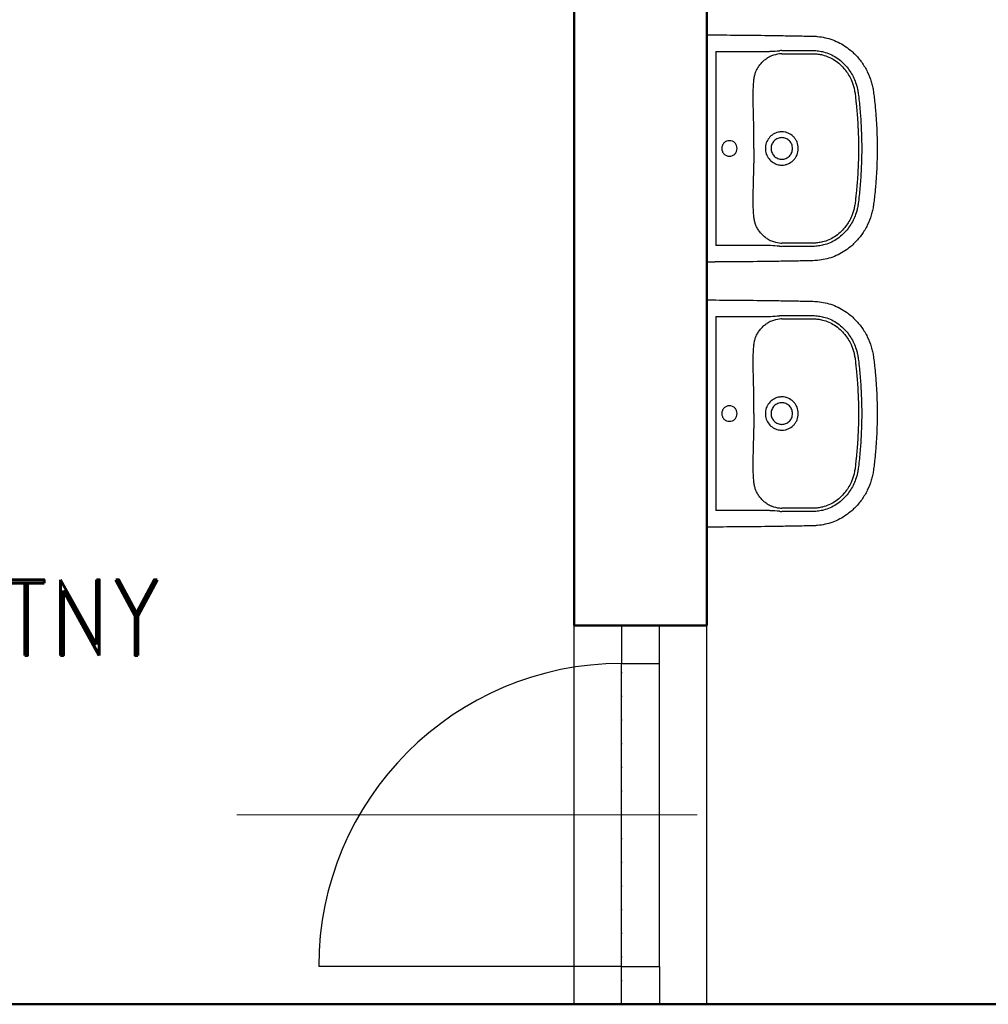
# Model space of a CAD drawing. Header units: millimetres. Extents: x 2886542 to 7567581, y -792623 to 134766.
# Tile 95 of 256: x 3803394 to 3805952, y -199767 to -197167. Entities that reach past the tile are written whole.
import ezdxf

# ---------------------------------------------------------------- set-up
doc = ezdxf.new("R2010")
doc.units = ezdxf.units.MM
doc.linetypes.add('DOT', pattern=[0.25, 0, -0.25])
for name, color, linetype, lineweight in [('CKDVERE_', 7, 'Continuous', 25), ('CKDVERE_OSY', 1, 'Continuous', 18), ('CKDVERE_PRAH', 7, 'Continuous', 25), ('CKDVERE_ZARUBNE_RAM', 5, 'Continuous', 25), ('CKSTENY_PODROVINOU', 7, 'Continuous', 25), ('IN_C_TLUSTA', 5, 'Continuous', 50)]:
    doc.layers.add(name, color=color, linetype=linetype, lineweight=lineweight)
doc.layers.add('CKDVERE_DORAZ', color=7, linetype='DOT', lineweight=25, plot=False)
doc.layers.add('IN_TEXT', color=7, linetype='Continuous')
doc.styles.add('ROMAND', font='romand.shx', dxfattribs={"width": 0.85})

msp = doc.modelspace()

# ---------------------------------------------------------------- linework, layer by layer
at = {"color": 250}
for p, q in [((3805208.5, -197794.3), (3805208.5, -197219.9)), ((3805232.3, -197251.1), (3805232.3, -197763)), ((3805232.3, -197251.1), (3805363.3, -197251.1)), ((3805363.3, -197261.9), (3805363.3, -197261.9)), ((3805331.8, -197343.3), (3805331.8, -197343.3)), ((3805331.8, -197670.8), (3805331.8, -197670.8)), ((3805363.3, -197763), (3805232.3, -197763)), ((3805208.5, -198494.3), (3805208.5, -197919.9)), ((3805232.3, -197951.1), (3805232.3, -198463)), ((3805232.3, -197951.1), (3805363.3, -197951.1)), ((3805363.3, -197961.9), (3805363.3, -197961.9)), ((3805331.8, -198043.3), (3805331.8, -198043.3)), ((3805331.8, -198370.8), (3805331.8, -198370.8)), ((3805363.3, -198463), (3805232.3, -198463))]:
    msp.add_line(p, q, dxfattribs=at)
for centre, radius, start, end in [((3805197.1, -194334.8), 2921.3, 273.5337, 273.9922), ((3805408.8, -197336.5), 79.3, 95.7787, 111.7851), ((3805415.4, -197462.1), 213.6, 92.2856, 93.9922), ((3805411, -197357.8), 100.7, 92.346, 95.7787), ((3805403.9, -197324.4), 66.2, 111.7851, 123.2172), ((3796753.6, -197486.3), 8579.1, 359.8615, 0.12365), ((3805406.9, -197506.4), 43.2, 90.0338, 102.5663), ((3813038.8, -197525.7), 7706.2, 179.8615, 180.15334), ((3805406.9, -197507.9), 43.2, 257.4217, 269.9782), ((3805406.6, -197684.6), 72, 237.2465, 247.7513), ((3805407.8, -197681.8), 75, 247.7513, 264.6849), ((3805245.3, -199946.1), 2186.5, 85.9307, 86.5434), ((3805414.4, -197569.8), 195.9, 265.9307, 267.7915), ((3805413.6, -197619.2), 137.9, 264.6849, 267.1904), ((3805403.9, -198024.4), 66.2, 111.7851, 123.2172), ((3805197.1, -195034.8), 2921.3, 273.5337, 273.9922), ((3805408.8, -198036.5), 79.3, 95.7787, 111.7851), ((3805415.4, -198162.1), 213.6, 92.2856, 93.9922), ((3805411, -198057.8), 100.7, 92.346, 95.7787), ((3796753.6, -198186.3), 8579.1, 359.8615, 0.12365), ((3805406.9, -198206.4), 43.2, 90.0338, 102.5663), ((3813038.8, -198225.7), 7706.2, 179.8615, 180.15334), ((3805406.9, -198207.9), 43.2, 257.4217, 269.9782), ((3805406.6, -198384.6), 72, 237.2465, 247.7513), ((3805407.8, -198381.8), 75, 247.7513, 264.6849), ((3805413.6, -198319.2), 137.9, 264.6849, 267.1904), ((3805245.3, -200646.1), 2186.5, 85.9307, 86.5434), ((3805414.4, -198269.8), 195.9, 265.9307, 267.7915)]:
    msp.add_arc(centre, radius, start, end, dxfattribs=at)
for points, degree, knots in [([(3805208.5, -197207.2), (3805208.5, -197207.1), (3805224, -197207.1), (3805232.3, -197207.2)], 1, [600.373143, 600.373143, 600.51024, 615.933195, 624.329372, 624.329372]), ([(3805232.3, -197207.2), (3805258.6, -197207.4), (3805312.1, -197207.8), (3805380.9, -197208.7), (3805429.1, -197209.5), (3805457.1, -197210), (3805472.2, -197210.3), (3805485, -197210.5), (3805491.7, -197210.7), (3805497.3, -197211), (3805513.4, -197212.4), (3805541.8, -197218.6), (3805574.7, -197236), (3805599.8, -197257.2), (3805618.4, -197279.1), (3805633.3, -197304), (3805641.9, -197325.9), (3805646.6, -197343.6), (3805648.6, -197355), (3805649.9, -197365), (3805650.9, -197373.3), (3805652.4, -197386.6), (3805656.7, -197431.1), (3805658.6, -197472.9), (3805658.5, -197507.1)], 3, [624.329372, 624.329372, 624.329372, 624.329372, 702.954481, 784.872453, 830.951627, 847.339519, 869.099473, 876.286618, 885.594721, 889.203185, 893.06913, 934.29152, 975.506743, 1003.663293, 1032.591568, 1061.523462, 1090.200355, 1103.007356, 1116.545068, 1124.93032, 1133.080278, 1141.824147, 1164.862029, 1267.315864, 1267.315864, 1267.315864, 1267.315864]), ([(3805406.8, -197248.6), (3805408.8, -197248.6), (3805413, -197248.5), (3805418, -197248.5), (3805424.7, -197248.5), (3805431.2, -197248.4), (3805443.5, -197248.3), (3805454, -197248.3), (3805464.2, -197248.2), (3805470.5, -197248.2), (3805477.3, -197248.3), (3805484, -197248.3), (3805490.4, -197248.4), (3805496.8, -197248.8), (3805506.1, -197249.8), (3805518.8, -197252.2), (3805534.7, -197257.6), (3805551, -197266.5), (3805566.1, -197278.1), (3805582.7, -197295.6), (3805595.3, -197315.8), (3805602.8, -197335), (3805605.8, -197345.9), (3805607.4, -197353.4), (3805608.4, -197359.8), (3805609.8, -197371.2), (3805612.4, -197394.4), (3805616.5, -197441.3), (3805617.8, -197481.1), (3805617.8, -197507.1)], 3, [175.048841, 175.048841, 175.048841, 175.048841, 180.891155, 187.66553, 190.097243, 200.971297, 207.107662, 226.924402, 232.691241, 237.690518, 245.872119, 253.117634, 257.691167, 265.085682, 272.24233, 285.758915, 303.884333, 322.571574, 341.132044, 360.794246, 394.866598, 411.87741, 422.527365, 428.832371, 434.893076, 441.844009, 463.483086, 504.881463, 582.882709, 582.882709, 582.882709, 582.882709]), ([(3805406.8, -197257.2), (3805408.7, -197257.1), (3805411.9, -197257.1), (3805416.9, -197257.1), (3805424.8, -197257.1), (3805433.3, -197256.9), (3805443.7, -197256.9), (3805452.7, -197256.9), (3805465.4, -197256.8), (3805477.7, -197256.8), (3805488.8, -197256.9), (3805496.2, -197257.2), (3805504.4, -197258), (3805516.2, -197260.2), (3805531.2, -197265.2), (3805546.8, -197273.7), (3805560.9, -197284.7), (3805576.5, -197301.2), (3805587.1, -197318.4), (3805593.2, -197333.2), (3805596, -197341.5), (3805597.9, -197348.5), (3805599.3, -197355.6), (3805600.2, -197361.6), (3805601.2, -197369.2), (3805602.2, -197378.7), (3805604.4, -197399.2), (3805608, -197442.1), (3805609.4, -197481.3), (3805609.4, -197507.1)], 3, [979.515725, 979.515725, 979.515725, 979.515725, 984.998793, 989.193783, 994.506217, 1008.836262, 1014.564091, 1025.67181, 1035.775102, 1052.873813, 1062.576161, 1068.957794, 1075.078432, 1087.407323, 1104.896786, 1122.232394, 1140.496235, 1158.413781, 1190.38659, 1200.50569, 1206.374096, 1216.605643, 1222.213255, 1228.037047, 1234.961214, 1245.092548, 1256.793198, 1296.845648, 1374.248337, 1374.248337, 1374.248337, 1374.248337]), ([(3805331.8, -197343.3), (3805331.9, -197340.6), (3805332.2, -197335.5), (3805333, -197326.8), (3805334.2, -197317.8), (3805336.6, -197308.4), (3805340.2, -197299.5), (3805345.3, -197290.8), (3805351.8, -197282.3), (3805359.2, -197274.9), (3805364.8, -197270.8), (3805367.7, -197269)], 3, [850.913163, 850.913163, 850.913163, 850.913163, 858.963388, 866.231581, 877.085686, 886.260054, 895.260314, 905.875022, 916.564351, 927.072225, 937.310546, 937.310546, 937.310546, 937.310546]), ([(3805332.7, -197467.8), (3805332.6, -197455.4), (3805332.5, -197438.7), (3805332, -197412.6), (3805331.4, -197394.2), (3805331.1, -197374.5), (3805331.1, -197361.5), (3805331.4, -197350.8), (3805331.6, -197345.7), (3805331.8, -197343.3)], 3, [726.376125, 726.376125, 726.376125, 726.376125, 763.622224, 776.430836, 804.676477, 819.055623, 835.490807, 843.719456, 850.904433, 850.904433, 850.904433, 850.904433]), ([(3805397.5, -197464.2), (3805392.7, -197465.2), (3805383.5, -197469), (3805372.3, -197479), (3805366.3, -197490), (3805363.8, -197499.6), (3805363.4, -197504.6), (3805363.4, -197507.1)], 3, [9.459226, 9.459226, 9.459226, 9.459226, 24.117237, 38.862114, 53.669389, 61.303478, 68.668558, 68.668558, 68.668558, 68.668558]), ([(3805450.3, -197507.1), (3805450.3, -197501.3), (3805448.6, -197492.6), (3805443.1, -197482.4), (3805435.9, -197473.5), (3805426.3, -197467), (3805415.3, -197463.7), (3805409.7, -197463.1), (3805406.8, -197463.1)], 3, [-68.665418, -68.665418, -68.665418, -68.665418, -51.296816, -42.590342, -34.181869, -16.861064, -8.510528, 0, 0, 0, 0]), ([(3805288.8, -197507.1), (3805288.8, -197504.4), (3805287.7, -197499.1), (3805283.2, -197492.2), (3805276.5, -197487.6), (3805268.5, -197486), (3805260.5, -197487.6), (3805253.7, -197492.2), (3805249.2, -197499), (3805248.1, -197504.4), (3805248.1, -197507.1)], 3, [0, 0, 0, 0, 8.041153, 16.003729, 24.145465, 32.059, 40.064065, 48.100306, 56.065262, 64.20975, 64.20975, 64.20975, 64.20975]), ([(3805406.8, -197478.5), (3805404.9, -197478.5), (3805401.2, -197478.8), (3805395.8, -197480.5), (3805390.9, -197483.2), (3805386.7, -197486.7), (3805383.2, -197491), (3805379.7, -197497.6), (3805378.5, -197503.3), (3805378.5, -197507.1)], 3, [44.736035, 44.736035, 44.736035, 44.736035, 50.403646, 55.91951, 61.571197, 67.020032, 72.442686, 78.078755, 89.405769, 89.405769, 89.405769, 89.405769]), ([(3805435.1, -197507.1), (3805435.1, -197505.2), (3805434.8, -197501.4), (3805433.1, -197496), (3805430.5, -197491.1), (3805427, -197486.8), (3805422.7, -197483.2), (3805416.2, -197479.6), (3805410.6, -197478.5), (3805406.8, -197478.5)], 3, [0, 0, 0, 0, 5.771404, 11.358994, 16.760694, 22.424371, 27.849839, 33.48032, 44.736035, 44.736035, 44.736035, 44.736035]), ([(3805658.5, -197507.1), (3805658.6, -197541.2), (3805656.7, -197583.1), (3805652.4, -197627.6), (3805650.9, -197640.8), (3805649.9, -197649.2), (3805648.6, -197659.1), (3805646.6, -197670.5), (3805641.9, -197688.3), (3805633.3, -197710.2), (3805618.4, -197735), (3805599.8, -197757), (3805574.7, -197778.2), (3805541.8, -197795.6), (3805513.4, -197801.8), (3805497.3, -197803.1), (3805491.7, -197803.4), (3805485, -197803.6), (3805472.2, -197803.9), (3805457.1, -197804.2), (3805429.1, -197804.7), (3805380.9, -197805.5), (3805312.1, -197806.4), (3805258.5, -197806.6), (3805232.3, -197806.9)], 3, [-642.986491, -642.986491, -642.986491, -642.986491, -540.532657, -517.494775, -508.750906, -500.600948, -492.215696, -478.677984, -465.870983, -437.194089, -408.262196, -379.333921, -351.177371, -309.962147, -268.739757, -264.873812, -261.265349, -251.957246, -244.770101, -223.010147, -206.622255, -160.54308, -78.625109, 0, 0, 0, 0]), ([(3805248.1, -197507.1), (3805248.1, -197509.8), (3805249.2, -197515.2), (3805253.7, -197522), (3805260.5, -197526.6), (3805268.5, -197528.2), (3805276.5, -197526.5), (3805283.2, -197522), (3805287.7, -197515.1), (3805288.8, -197509.8), (3805288.8, -197507.1)], 3, [64.20975, 64.20975, 64.20975, 64.20975, 72.354238, 80.319194, 88.355435, 96.3605, 104.274035, 112.415771, 120.378347, 128.4195, 128.4195, 128.4195, 128.4195]), ([(3805363.4, -197507.1), (3805363.4, -197509.5), (3805363.8, -197514.5), (3805366.3, -197524.2), (3805372.3, -197535.2), (3805383.5, -197545.2), (3805392.7, -197548.9), (3805397.5, -197550)], 3, [68.668558, 68.668558, 68.668558, 68.668558, 76.033638, 83.667727, 98.475003, 113.219879, 127.877891, 127.877891, 127.877891, 127.877891]), ([(3805378.5, -197507.1), (3805378.5, -197510.9), (3805379.7, -197516.5), (3805383.2, -197523.1), (3805386.7, -197527.4), (3805390.9, -197531), (3805395.8, -197533.6), (3805401.2, -197535.3), (3805404.9, -197535.7), (3805406.8, -197535.7)], 3, [89.405769, 89.405769, 89.405769, 89.405769, 100.732783, 106.368852, 111.791506, 117.240341, 122.892028, 128.407892, 134.075503, 134.075503, 134.075503, 134.075503]), ([(3805406.8, -197535.7), (3805410.6, -197535.7), (3805416.2, -197534.6), (3805422.7, -197531), (3805427, -197527.4), (3805430.5, -197523.1), (3805433.1, -197518.2), (3805434.8, -197512.8), (3805435.1, -197509), (3805435.1, -197507.1)], 3, [134.075503, 134.075503, 134.075503, 134.075503, 145.331218, 150.961699, 156.387167, 162.050844, 167.452544, 173.040134, 178.811538, 178.811538, 178.811538, 178.811538]), ([(3805406.8, -197551), (3805409.7, -197551), (3805415.3, -197550.5), (3805426.3, -197547.2), (3805435.9, -197540.7), (3805443.1, -197531.7), (3805448.6, -197521.6), (3805450.3, -197512.9), (3805450.3, -197507.1)], 3, [137.337116, 137.337116, 137.337116, 137.337116, 145.847644, 154.19818, 171.518985, 179.927458, 188.633932, 206.002534, 206.002534, 206.002534, 206.002534]), ([(3805609.4, -197507.1), (3805609.4, -197532.9), (3805608, -197572), (3805604.4, -197614.9), (3805602.2, -197635.4), (3805601.2, -197645), (3805600.2, -197652.5), (3805599.3, -197658.6), (3805597.9, -197665.7), (3805596, -197672.7), (3805593.2, -197680.9), (3805587.1, -197695.8), (3805576.5, -197712.9), (3805560.9, -197729.5), (3805546.8, -197740.5), (3805531.2, -197748.9), (3805516.2, -197754), (3805504.4, -197756.1), (3805496.2, -197757), (3805488.8, -197757.3), (3805477.7, -197757.3), (3805465.4, -197757.3), (3805452.7, -197757.3), (3805443.7, -197757.2), (3805433.3, -197757.2), (3805424.8, -197757.1), (3805416.9, -197757.1), (3805411.9, -197757.1), (3805408.7, -197757.1), (3805406.8, -197757)], 3, [0, 0, 0, 0, 77.402688, 117.455139, 129.155789, 139.287123, 146.21129, 152.035082, 157.642694, 167.874241, 173.742647, 183.861746, 215.834556, 233.752102, 252.015943, 269.351551, 286.841014, 299.169905, 305.290543, 311.672176, 321.374524, 338.473235, 348.576526, 359.684246, 365.412075, 379.74212, 385.054554, 389.249544, 394.732611, 394.732611, 394.732611, 394.732611]), ([(3805617.8, -197507.1), (3805617.8, -197533.1), (3805616.5, -197572.9), (3805612.4, -197619.7), (3805609.8, -197642.9), (3805608.4, -197654.4), (3805607.4, -197660.7), (3805605.8, -197668.2), (3805602.8, -197679.2), (3805595.3, -197698.4), (3805582.7, -197718.6), (3805566.1, -197736.1), (3805551, -197747.7), (3805534.7, -197756.5), (3805518.8, -197762), (3805506.1, -197764.4), (3805496.8, -197765.4), (3805490.4, -197765.7), (3805484, -197765.8), (3805477.3, -197765.9), (3805470.5, -197765.9), (3805464.2, -197765.9), (3805454, -197765.9), (3805443.5, -197765.8), (3805431.2, -197765.8), (3805424.7, -197765.7), (3805418, -197765.6), (3805413, -197765.7), (3805408.8, -197765.6), (3805406.8, -197765.5)], 3, [582.882709, 582.882709, 582.882709, 582.882709, 660.883955, 702.282331, 723.921408, 730.872341, 736.933047, 743.238052, 753.888008, 770.898819, 804.971172, 824.633373, 843.193843, 861.881084, 880.006503, 893.523087, 900.679736, 908.07425, 912.647783, 919.893298, 928.074899, 933.074176, 938.841015, 958.657755, 964.79412, 975.668174, 978.099887, 984.874262, 990.716576, 990.716576, 990.716576, 990.716576]), ([(3805331.8, -197670.8), (3805331.6, -197668.4), (3805331.4, -197663.3), (3805331.1, -197652.7), (3805331.1, -197639.7), (3805331.4, -197620), (3805332, -197601.5), (3805332.5, -197575.4), (3805332.7, -197558.7), (3805332.7, -197546.3)], 3, [523.343903, 523.343903, 523.343903, 523.343903, 530.528881, 538.757529, 555.192714, 569.57186, 597.8175, 610.626113, 647.872212, 647.872212, 647.872212, 647.872212]), ([(3805367.7, -197745.2), (3805364.8, -197743.3), (3805359.2, -197739.2), (3805351.8, -197731.8), (3805345.3, -197723.4), (3805340.2, -197714.6), (3805336.6, -197705.7), (3805334.2, -197696.3), (3805333, -197687.3), (3805332.2, -197678.6), (3805331.9, -197673.5), (3805331.8, -197670.8)], 3, [436.937791, 436.937791, 436.937791, 436.937791, 447.176112, 457.683986, 468.373315, 478.988023, 487.988283, 497.162651, 508.016755, 515.284948, 523.335174, 523.335174, 523.335174, 523.335174]), ([(3805232.3, -197806.9), (3805224, -197807), (3805208.5, -197807.1), (3805208.5, -197806.9)], 1, [0, 0, 8.396177, 23.819133, 23.95623, 23.95623]), ([(3805208.5, -197907.2), (3805208.5, -197907.1), (3805224, -197907.1), (3805232.3, -197907.2)], 1, [600.373143, 600.373143, 600.51024, 615.933195, 624.329372, 624.329372]), ([(3805232.3, -197907.2), (3805258.6, -197907.4), (3805312.1, -197907.8), (3805380.9, -197908.7), (3805429.1, -197909.5), (3805457.1, -197910), (3805472.2, -197910.3), (3805485, -197910.5), (3805491.7, -197910.7), (3805497.3, -197911), (3805513.4, -197912.4), (3805541.8, -197918.6), (3805574.7, -197936), (3805599.8, -197957.2), (3805618.4, -197979.1), (3805633.3, -198004), (3805641.9, -198025.9), (3805646.6, -198043.6), (3805648.6, -198055), (3805649.9, -198065), (3805650.9, -198073.3), (3805652.4, -198086.6), (3805656.7, -198131.1), (3805658.6, -198172.9), (3805658.5, -198207.1)], 3, [624.329372, 624.329372, 624.329372, 624.329372, 702.954481, 784.872453, 830.951627, 847.339519, 869.099473, 876.286618, 885.594721, 889.203185, 893.06913, 934.29152, 975.506743, 1003.663293, 1032.591568, 1061.523462, 1090.200355, 1103.007356, 1116.545068, 1124.93032, 1133.080278, 1141.824147, 1164.862029, 1267.315864, 1267.315864, 1267.315864, 1267.315864]), ([(3805406.8, -197948.6), (3805408.8, -197948.6), (3805413, -197948.5), (3805418, -197948.5), (3805424.7, -197948.5), (3805431.2, -197948.4), (3805443.5, -197948.3), (3805454, -197948.3), (3805464.2, -197948.2), (3805470.5, -197948.2), (3805477.3, -197948.3), (3805484, -197948.3), (3805490.4, -197948.4), (3805496.8, -197948.8), (3805506.1, -197949.8), (3805518.8, -197952.2), (3805534.7, -197957.6), (3805551, -197966.5), (3805566.1, -197978.1), (3805582.7, -197995.6), (3805595.3, -198015.8), (3805602.8, -198035), (3805605.8, -198045.9), (3805607.4, -198053.4), (3805608.4, -198059.8), (3805609.8, -198071.2), (3805612.4, -198094.4), (3805616.5, -198141.3), (3805617.8, -198181.1), (3805617.8, -198207.1)], 3, [175.048841, 175.048841, 175.048841, 175.048841, 180.891155, 187.66553, 190.097243, 200.971297, 207.107662, 226.924402, 232.691241, 237.690518, 245.872119, 253.117634, 257.691167, 265.085682, 272.24233, 285.758915, 303.884333, 322.571574, 341.132044, 360.794246, 394.866598, 411.87741, 422.527365, 428.832371, 434.893076, 441.844009, 463.483086, 504.881463, 582.882709, 582.882709, 582.882709, 582.882709]), ([(3805406.8, -197957.2), (3805408.7, -197957.1), (3805411.9, -197957.1), (3805416.9, -197957.1), (3805424.8, -197957.1), (3805433.3, -197956.9), (3805443.7, -197956.9), (3805452.7, -197956.9), (3805465.4, -197956.8), (3805477.7, -197956.8), (3805488.8, -197956.9), (3805496.2, -197957.2), (3805504.4, -197958), (3805516.2, -197960.2), (3805531.2, -197965.2), (3805546.8, -197973.7), (3805560.9, -197984.7), (3805576.5, -198001.2), (3805587.1, -198018.4), (3805593.2, -198033.2), (3805596, -198041.5), (3805597.9, -198048.5), (3805599.3, -198055.6), (3805600.2, -198061.6), (3805601.2, -198069.2), (3805602.2, -198078.7), (3805604.4, -198099.2), (3805608, -198142.1), (3805609.4, -198181.3), (3805609.4, -198207.1)], 3, [979.515725, 979.515725, 979.515725, 979.515725, 984.998793, 989.193783, 994.506217, 1008.836262, 1014.564091, 1025.67181, 1035.775102, 1052.873813, 1062.576161, 1068.957794, 1075.078432, 1087.407323, 1104.896786, 1122.232394, 1140.496235, 1158.413781, 1190.38659, 1200.50569, 1206.374096, 1216.605643, 1222.213255, 1228.037047, 1234.961214, 1245.092548, 1256.793198, 1296.845648, 1374.248337, 1374.248337, 1374.248337, 1374.248337]), ([(3805331.8, -198043.3), (3805331.9, -198040.6), (3805332.2, -198035.5), (3805333, -198026.8), (3805334.2, -198017.8), (3805336.6, -198008.4), (3805340.2, -197999.5), (3805345.3, -197990.8), (3805351.8, -197982.3), (3805359.2, -197974.9), (3805364.8, -197970.8), (3805367.7, -197969)], 3, [850.913163, 850.913163, 850.913163, 850.913163, 858.963388, 866.231581, 877.085686, 886.260054, 895.260314, 905.875022, 916.564351, 927.072225, 937.310546, 937.310546, 937.310546, 937.310546]), ([(3805332.7, -198167.8), (3805332.6, -198155.4), (3805332.5, -198138.7), (3805332, -198112.6), (3805331.4, -198094.2), (3805331.1, -198074.5), (3805331.1, -198061.5), (3805331.4, -198050.8), (3805331.6, -198045.7), (3805331.8, -198043.3)], 3, [726.376125, 726.376125, 726.376125, 726.376125, 763.622224, 776.430836, 804.676477, 819.055623, 835.490807, 843.719456, 850.904433, 850.904433, 850.904433, 850.904433]), ([(3805397.5, -198164.2), (3805392.7, -198165.2), (3805383.5, -198169), (3805372.3, -198179), (3805366.3, -198190), (3805363.8, -198199.6), (3805363.4, -198204.6), (3805363.4, -198207.1)], 3, [9.459226, 9.459226, 9.459226, 9.459226, 24.117237, 38.862114, 53.669389, 61.303478, 68.668558, 68.668558, 68.668558, 68.668558]), ([(3805450.3, -198207.1), (3805450.3, -198201.3), (3805448.6, -198192.6), (3805443.1, -198182.4), (3805435.9, -198173.5), (3805426.3, -198167), (3805415.3, -198163.7), (3805409.7, -198163.1), (3805406.8, -198163.1)], 3, [-68.665418, -68.665418, -68.665418, -68.665418, -51.296816, -42.590342, -34.181869, -16.861064, -8.510528, 0, 0, 0, 0]), ([(3805288.8, -198207.1), (3805288.8, -198204.4), (3805287.7, -198199.1), (3805283.2, -198192.2), (3805276.5, -198187.6), (3805268.5, -198186), (3805260.5, -198187.6), (3805253.7, -198192.2), (3805249.2, -198199), (3805248.1, -198204.4), (3805248.1, -198207.1)], 3, [0, 0, 0, 0, 8.041153, 16.003729, 24.145465, 32.059, 40.064065, 48.100306, 56.065262, 64.20975, 64.20975, 64.20975, 64.20975]), ([(3805406.8, -198178.5), (3805404.9, -198178.5), (3805401.2, -198178.8), (3805395.8, -198180.5), (3805390.9, -198183.2), (3805386.7, -198186.7), (3805383.2, -198191), (3805379.7, -198197.6), (3805378.5, -198203.3), (3805378.5, -198207.1)], 3, [44.736035, 44.736035, 44.736035, 44.736035, 50.403646, 55.91951, 61.571197, 67.020032, 72.442686, 78.078755, 89.405769, 89.405769, 89.405769, 89.405769]), ([(3805435.1, -198207.1), (3805435.1, -198205.2), (3805434.8, -198201.4), (3805433.1, -198196), (3805430.5, -198191.1), (3805427, -198186.8), (3805422.7, -198183.2), (3805416.2, -198179.6), (3805410.6, -198178.5), (3805406.8, -198178.5)], 3, [0, 0, 0, 0, 5.771404, 11.358994, 16.760694, 22.424371, 27.849839, 33.48032, 44.736035, 44.736035, 44.736035, 44.736035]), ([(3805658.5, -198207.1), (3805658.6, -198241.2), (3805656.7, -198283.1), (3805652.4, -198327.6), (3805650.9, -198340.8), (3805649.9, -198349.2), (3805648.6, -198359.1), (3805646.6, -198370.5), (3805641.9, -198388.3), (3805633.3, -198410.2), (3805618.4, -198435), (3805599.8, -198457), (3805574.7, -198478.2), (3805541.8, -198495.6), (3805513.4, -198501.8), (3805497.3, -198503.1), (3805491.7, -198503.4), (3805485, -198503.6), (3805472.2, -198503.9), (3805457.1, -198504.2), (3805429.1, -198504.7), (3805380.9, -198505.5), (3805312.1, -198506.4), (3805258.5, -198506.6), (3805232.3, -198506.9)], 3, [-642.986491, -642.986491, -642.986491, -642.986491, -540.532657, -517.494775, -508.750906, -500.600948, -492.215696, -478.677984, -465.870983, -437.194089, -408.262196, -379.333921, -351.177371, -309.962147, -268.739757, -264.873812, -261.265349, -251.957246, -244.770101, -223.010147, -206.622255, -160.54308, -78.625109, 0, 0, 0, 0]), ([(3805248.1, -198207.1), (3805248.1, -198209.8), (3805249.2, -198215.2), (3805253.7, -198222), (3805260.5, -198226.6), (3805268.5, -198228.2), (3805276.5, -198226.5), (3805283.2, -198222), (3805287.7, -198215.1), (3805288.8, -198209.8), (3805288.8, -198207.1)], 3, [64.20975, 64.20975, 64.20975, 64.20975, 72.354238, 80.319194, 88.355435, 96.3605, 104.274035, 112.415771, 120.378347, 128.4195, 128.4195, 128.4195, 128.4195]), ([(3805363.4, -198207.1), (3805363.4, -198209.5), (3805363.8, -198214.5), (3805366.3, -198224.2), (3805372.3, -198235.2), (3805383.5, -198245.2), (3805392.7, -198248.9), (3805397.5, -198250)], 3, [68.668558, 68.668558, 68.668558, 68.668558, 76.033638, 83.667727, 98.475003, 113.219879, 127.877891, 127.877891, 127.877891, 127.877891]), ([(3805378.5, -198207.1), (3805378.5, -198210.9), (3805379.7, -198216.5), (3805383.2, -198223.1), (3805386.7, -198227.4), (3805390.9, -198231), (3805395.8, -198233.6), (3805401.2, -198235.3), (3805404.9, -198235.7), (3805406.8, -198235.7)], 3, [89.405769, 89.405769, 89.405769, 89.405769, 100.732783, 106.368852, 111.791506, 117.240341, 122.892028, 128.407892, 134.075503, 134.075503, 134.075503, 134.075503]), ([(3805406.8, -198235.7), (3805410.6, -198235.7), (3805416.2, -198234.6), (3805422.7, -198231), (3805427, -198227.4), (3805430.5, -198223.1), (3805433.1, -198218.2), (3805434.8, -198212.8), (3805435.1, -198209), (3805435.1, -198207.1)], 3, [134.075503, 134.075503, 134.075503, 134.075503, 145.331218, 150.961699, 156.387167, 162.050844, 167.452544, 173.040134, 178.811538, 178.811538, 178.811538, 178.811538]), ([(3805406.8, -198251), (3805409.7, -198251), (3805415.3, -198250.5), (3805426.3, -198247.2), (3805435.9, -198240.7), (3805443.1, -198231.7), (3805448.6, -198221.6), (3805450.3, -198212.9), (3805450.3, -198207.1)], 3, [137.337116, 137.337116, 137.337116, 137.337116, 145.847644, 154.19818, 171.518985, 179.927458, 188.633932, 206.002534, 206.002534, 206.002534, 206.002534]), ([(3805609.4, -198207.1), (3805609.4, -198232.9), (3805608, -198272), (3805604.4, -198314.9), (3805602.2, -198335.4), (3805601.2, -198345), (3805600.2, -198352.5), (3805599.3, -198358.6), (3805597.9, -198365.7), (3805596, -198372.7), (3805593.2, -198380.9), (3805587.1, -198395.8), (3805576.5, -198412.9), (3805560.9, -198429.5), (3805546.8, -198440.5), (3805531.2, -198448.9), (3805516.2, -198454), (3805504.4, -198456.1), (3805496.2, -198457), (3805488.8, -198457.3), (3805477.7, -198457.3), (3805465.4, -198457.3), (3805452.7, -198457.3), (3805443.7, -198457.2), (3805433.3, -198457.2), (3805424.8, -198457.1), (3805416.9, -198457.1), (3805411.9, -198457.1), (3805408.7, -198457.1), (3805406.8, -198457)], 3, [0, 0, 0, 0, 77.402688, 117.455139, 129.155789, 139.287123, 146.21129, 152.035082, 157.642694, 167.874241, 173.742647, 183.861746, 215.834556, 233.752102, 252.015943, 269.351551, 286.841014, 299.169905, 305.290543, 311.672176, 321.374524, 338.473235, 348.576526, 359.684246, 365.412075, 379.74212, 385.054554, 389.249544, 394.732611, 394.732611, 394.732611, 394.732611]), ([(3805617.8, -198207.1), (3805617.8, -198233.1), (3805616.5, -198272.9), (3805612.4, -198319.7), (3805609.8, -198342.9), (3805608.4, -198354.4), (3805607.4, -198360.7), (3805605.8, -198368.2), (3805602.8, -198379.2), (3805595.3, -198398.4), (3805582.7, -198418.6), (3805566.1, -198436.1), (3805551, -198447.7), (3805534.7, -198456.5), (3805518.8, -198462), (3805506.1, -198464.4), (3805496.8, -198465.4), (3805490.4, -198465.7), (3805484, -198465.8), (3805477.3, -198465.9), (3805470.5, -198465.9), (3805464.2, -198465.9), (3805454, -198465.9), (3805443.5, -198465.8), (3805431.2, -198465.8), (3805424.7, -198465.7), (3805418, -198465.6), (3805413, -198465.7), (3805408.8, -198465.6), (3805406.8, -198465.5)], 3, [582.882709, 582.882709, 582.882709, 582.882709, 660.883955, 702.282331, 723.921408, 730.872341, 736.933047, 743.238052, 753.888008, 770.898819, 804.971172, 824.633373, 843.193843, 861.881084, 880.006503, 893.523087, 900.679736, 908.07425, 912.647783, 919.893298, 928.074899, 933.074176, 938.841015, 958.657755, 964.79412, 975.668174, 978.099887, 984.874262, 990.716576, 990.716576, 990.716576, 990.716576]), ([(3805331.8, -198370.8), (3805331.6, -198368.4), (3805331.4, -198363.3), (3805331.1, -198352.7), (3805331.1, -198339.7), (3805331.4, -198320), (3805332, -198301.5), (3805332.5, -198275.4), (3805332.7, -198258.7), (3805332.7, -198246.3)], 3, [523.343903, 523.343903, 523.343903, 523.343903, 530.528881, 538.757529, 555.192714, 569.57186, 597.8175, 610.626113, 647.872212, 647.872212, 647.872212, 647.872212]), ([(3805367.7, -198445.2), (3805364.8, -198443.3), (3805359.2, -198439.2), (3805351.8, -198431.8), (3805345.3, -198423.4), (3805340.2, -198414.6), (3805336.6, -198405.7), (3805334.2, -198396.3), (3805333, -198387.3), (3805332.2, -198378.6), (3805331.9, -198373.5), (3805331.8, -198370.8)], 3, [436.937791, 436.937791, 436.937791, 436.937791, 447.176112, 457.683986, 468.373315, 478.988023, 487.988283, 497.162651, 508.016755, 515.284948, 523.335174, 523.335174, 523.335174, 523.335174]), ([(3805232.3, -198506.9), (3805224, -198507), (3805208.5, -198507.1), (3805208.5, -198506.9)], 1, [0, 0, 8.396177, 23.819133, 23.95623, 23.95623])]:
    msp.add_open_spline(points, degree=degree, knots=knots, dxfattribs=at)
for points, degree in [([(3805208.5, -197219.9), (3805208.5, -197216.5), (3805208.5, -197213.1), (3805208.5, -197206.5), (3805208.5, -197206.8), (3805208.5, -197207.2)], 5), ([(3805363.3, -197251.1), (3805364.2, -197251.1), (3805366, -197251.1), (3805368.8, -197251), (3805371.6, -197250.8), (3805374.4, -197250.7), (3805376.2, -197250.6), (3805377.2, -197250.5)], 3), ([(3805377.2, -197763.6), (3805376.2, -197763.6), (3805374.4, -197763.5), (3805371.6, -197763.3), (3805368.8, -197763.2), (3805366, -197763.1), (3805364.2, -197763), (3805363.3, -197763)], 3), ([(3805208.5, -197806.9), (3805208.5, -197807.4), (3805208.5, -197807.7), (3805208.5, -197801.1), (3805208.5, -197797.7), (3805208.5, -197794.3)], 5), ([(3805208.5, -197919.9), (3805208.5, -197916.5), (3805208.5, -197913.1), (3805208.5, -197906.5), (3805208.5, -197906.8), (3805208.5, -197907.2)], 5), ([(3805363.3, -197951.1), (3805364.2, -197951.1), (3805366, -197951.1), (3805368.8, -197951), (3805371.6, -197950.8), (3805374.4, -197950.7), (3805376.2, -197950.6), (3805377.2, -197950.5)], 3), ([(3805377.2, -198463.6), (3805376.2, -198463.6), (3805374.4, -198463.5), (3805371.6, -198463.3), (3805368.8, -198463.2), (3805366, -198463.1), (3805364.2, -198463), (3805363.3, -198463)], 3), ([(3805208.5, -198506.9), (3805208.5, -198507.4), (3805208.5, -198507.7), (3805208.5, -198501.1), (3805208.5, -198497.7), (3805208.5, -198494.3)], 5)]:
    msp.add_open_spline(points, degree=degree, dxfattribs=at)
at = {"layer": 'CKDVERE_', "color": 250, "ltscale": 250}
msp.add_line((3804983.5, -199667.1), (3804183.5, -199667.1), dxfattribs=at)
msp.add_arc((3804983.5, -199667.1), 800, 90, 180, dxfattribs=at)
at = {"layer": 'CKDVERE_DORAZ', "color": 250, "ltscale": 250}
msp.add_line((3804983.5, -199767.1), (3804983.5, -198767.1), dxfattribs=at)
at = {"layer": 'CKDVERE_OSY', "color": 250, "ltscale": 250}
msp.add_line((3805183.5, -199267.1), (3803967.5, -199267.1), dxfattribs=at)
at = {"layer": 'CKDVERE_PRAH', "color": 250, "ltscale": 250}
for p, q in [((3804983.5, -199667.1), (3804983.5, -198867.1)), ((3805083.5, -199667.1), (3805083.5, -198867.1))]:
    msp.add_line(p, q, dxfattribs=at)
at = {"layer": 'CKDVERE_ZARUBNE_RAM', "color": 250, "ltscale": 250}
for p, q in [((3804983.5, -198767.1), (3804983.5, -198867.1)), ((3805083.5, -198767.1), (3804983.5, -198767.1)), ((3805083.5, -198867.1), (3805083.5, -198767.1)), ((3804983.5, -198867.1), (3805083.5, -198867.1)), ((3804983.5, -199767.1), (3804983.5, -199667.1)), ((3804983.5, -199667.1), (3805083.5, -199667.1)), ((3805083.5, -199667.1), (3805083.5, -199767.1)), ((3805083.5, -199767.1), (3804983.5, -199767.1))]:
    msp.add_line(p, q, dxfattribs=at)
at = {"layer": 'CKSTENY_PODROVINOU', "color": 250, "ltscale": 250}
for p, q in [((3804858.5, -199767.1), (3804858.5, -198767.1)), ((3805208.5, -199767.1), (3805208.5, -198767.1))]:
    msp.add_line(p, q, dxfattribs=at)
at = {"layer": 'IN_C_TLUSTA', "color": 250}
for p, q in [((3804858.5, -194957.1), (3804858.5, -198767.1)), ((3805208.5, -194957.1), (3805208.5, -198767.1)), ((3801898.5, -199767.1), (3804858.5, -199767.1)), ((3805208.5, -199767.1), (3806678.5, -199767.1)), ((3805208.5, -199767.1), (3808173.5, -199767.1))]:
    msp.add_line(p, q, dxfattribs=at)
at = {"layer": 'IN_C_TLUSTA', "color": 250, "ltscale": 250}
for p, q in [((3804858.5, -198767.1), (3805208.5, -198767.1)), ((3804858.5, -199767.1), (3805208.5, -199767.1))]:
    msp.add_line(p, q, dxfattribs=at)

# ---------------------------------------------------------------- texts
at = {"layer": 'IN_TEXT', "color": 250, "insert": (3803057.2, -198845.8), "char_height": 200, "width": 2497.377, "attachment_point": 7, "style": 'ROMAND'}
msp.add_mtext('{\\C0;ŠATNY}', dxfattribs=at)

doc.saveas('drawing.dxf')
